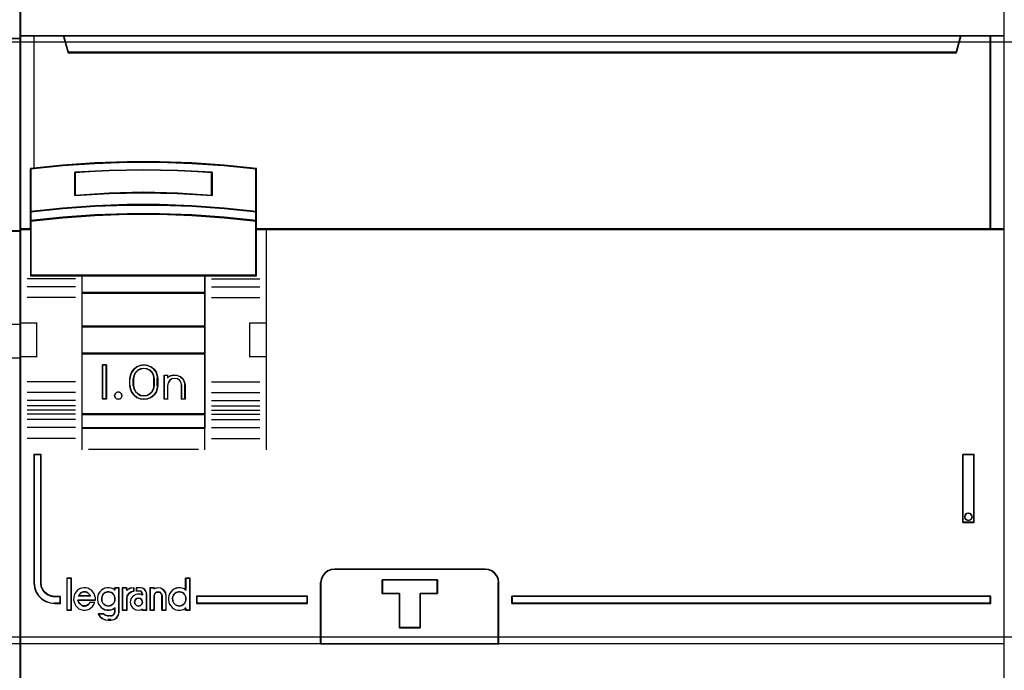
# Model space of a CAD drawing. Header units: millimetres. Extents: x 203 to 3426, y 719 to 2381.
# Tile 133 of 185: x 3369.44 to 3376.91, y 2274.28 to 2279.21. Entities that reach past the tile are written whole.
import ezdxf

# ---------------------------------------------------------------- set-up
doc = ezdxf.new("R2010")
doc.units = ezdxf.units.MM
doc.layers.add('45', color=7, linetype='Continuous')
doc.layers.add('E_Legrand_obudowy', color=7, linetype='Continuous')

# ---------------------------------------------------------------- blocks, each defined once
blk = doc.blocks.new('XL3 160 wnękowa 6x24M')
at = {"layer": 'E_Legrand_obudowy'}
blk.add_lwpolyline([(-215.641, -475.002), (215.545, -475.002), (215.545, -520.115), (-215.641, -520.115), (-215.641, -475.002)], dxfattribs=at)
blk = doc.blocks.new('S301 TX3')
at = {"layer": '45', "color": 7}
blk.add_lwpolyline([(17.986, 40.875), (0, 40.875), (0, -40.875), (17.986, -40.875), (17.986, 40.875)], close=True, dxfattribs=at)
at = {"layer": '45', "color": 139}
blk.add_lwpolyline([(17.986, 40.875), (0, 40.875), (0, -40.875), (17.986, -40.875), (17.986, 40.875)], close=True, dxfattribs=at)
at = {"layer": '45', "color": 59}
blk.add_lwpolyline([(17.967, 40.857), (0.018, 40.857), (0.018, -40.855), (17.967, -40.855), (17.967, 40.857)], close=True, dxfattribs=at)
at = {"layer": '45', "color": 139}
for points in [[(0, 22.167), (17.986, 22.167)], [(17.986, 8.087), (17.203, 8.087)], [(16.754, 1.25), (17.986, 1.25)], [(16.754, -1.216), (17.986, -1.216)], [(0, -22.133), (17.986, -22.133)]]:
    blk.add_lwpolyline(points, dxfattribs=at)
at = {"layer": '45', "color": 7}
blk.add_lwpolyline([(17.241, 8.049), (17.986, 8.049), (17.986, 22.167), (16.985, 22.167)], dxfattribs=at)
at = {"layer": '45', "color": 140}
blk.add_lwpolyline([(17.241, 8.049), (17.986, 8.049), (17.986, 22.167), (16.985, 22.167)], dxfattribs=at)
at = {"layer": '45', "color": 59}
blk.add_lwpolyline([(17.223, 8.067), (17.967, 8.067), (17.967, 22.149), (16.967, 22.149)], dxfattribs=at)
blk = doc.blocks.new('P304 TX3')
at = {"layer": '45', "color": 139}
for points in [[(72.05327, 41.032708), (-0.0215, 41.032708), (-0.0215, -41.032709), (72.05327, -41.032709), (72.05327, 41.032708)], [(72.05327, 41.032708), (-0.0215, 41.032708), (-0.0215, -41.032709), (72.05327, -41.032709), (72.05327, 41.032708)], [(72.03177, 41.011153), (0, 41.011153), (0, -41.011153), (72.03177, -41.011153), (72.03177, 41.011153)], [(7.424626, -4.073093), (7.394228, -3.941804), (7.290875, -3.840354), (7.151046, -3.804548), (7.017295, -3.840354), (6.926102, -3.941804), (6.883545, -4.073093), (6.926102, -4.21035), (7.017295, -4.305833), (7.151046, -4.341639), (7.290875, -4.305833), (7.394228, -4.21035), (7.424626, -4.073093)], [(69.697241, -12.949472), (69.660884, -12.817744), (69.563934, -12.715954), (69.430626, -12.680029), (69.2852, -12.715954), (69.194309, -12.817744), (69.157952, -12.949472), (69.194309, -13.087188), (69.2852, -13.177003), (69.430626, -13.218916), (69.563934, -13.177003), (69.660884, -13.087188), (69.697241, -12.949472)], [(6.427338, -19.484384), (6.520719, -19.472892), (6.608263, -19.444161), (6.684135, -19.398192), (6.760007, -19.334985), (6.830042, -19.260285), (6.870896, -19.185585), (6.905914, -19.0879), (6.917587, -18.990215), (6.905914, -18.881039), (6.882569, -18.794846), (6.847551, -18.697162), (6.795024, -18.622462), (6.730825, -18.547762), (6.654953, -18.496046), (6.567409, -18.46157), (6.468192, -18.444331), (6.380648, -18.444331), (6.293103, -18.46157), (6.205559, -18.496046), (6.129687, -18.547762), (6.053815, -18.622462), (6.001288, -18.697162), (5.966271, -18.794846), (5.942925, -18.881039), (5.942925, -18.990215), (5.954598, -19.0879), (5.989616, -19.185585), (6.03047, -19.260285), (6.088833, -19.334985), (6.164705, -19.398192), (6.252249, -19.444161), (6.339793, -19.472892), (6.427338, -19.484384)], [(11.634815, -19.484384), (11.72236, -19.472892), (11.809904, -19.444161), (11.897448, -19.398192), (11.961648, -19.334985), (12.025847, -19.260285), (12.066701, -19.185585), (12.101719, -19.0879), (12.113391, -18.990215), (12.113391, -18.881039), (12.090046, -18.794846), (12.049192, -18.697162), (11.990829, -18.622462), (11.92663, -18.547762), (11.850758, -18.496046), (11.763214, -18.46157), (11.675669, -18.444331), (11.576452, -18.444331), (11.488908, -18.46157), (11.401363, -18.496046), (11.325492, -18.547762), (11.261292, -18.622462), (11.208766, -18.697162), (11.162075, -18.794846), (11.13873, -18.881039), (11.13873, -18.990215), (11.150403, -19.0879), (11.18542, -19.185585), (11.226275, -19.260285), (11.29631, -19.334985), (11.360509, -19.398192), (11.448054, -19.444161), (11.535598, -19.472892), (11.634815, -19.484384)], [(8.938576, -19.1922), (8.890457, -19.049089), (8.788204, -18.935793), (8.643848, -18.905978), (8.499492, -18.935793), (8.38521, -19.049089), (8.34912, -19.1922), (8.38521, -19.341274), (8.499492, -19.442644), (8.643848, -19.484384), (8.788204, -19.442644), (8.890457, -19.341274), (8.938576, -19.1922)]]:
    blk.add_lwpolyline(points, close=True, dxfattribs=at)
for points in [[(-0.0215, 22.261452), (72.05327, 22.261452)], [(3.153316, 22.261452), (3.520605, 21.034584)], [(68.878454, 22.261452), (68.511164, 21.034584)], [(71.012317, 8.08152), (71.012317, 22.261452)], [(3.475814, 21.077695), (68.555956, 21.077695)], [(17.28053, 12.514769), (14.918733, 12.772823), (12.556937, 12.952861), (10.189557, 13.042879), (7.816594, 13.042879), (5.449214, 12.952861), (3.087417, 12.772823), (0.725621, 12.514769)], [(0.725621, 12.55788), (0.725621, 4.699101)], [(14.028673, 12.239937), (11.517272, 12.404297), (8.994685, 12.459084), (6.488878, 12.404297), (3.977478, 12.239937)], [(3.977478, 10.583755), (3.977478, 12.283048)], [(13.985673, 10.583755), (13.985673, 12.283048)], [(17.23753, 4.699101), (17.23753, 12.55788)], [(14.028673, 10.583755), (11.517272, 10.747323), (8.994685, 10.815477), (6.488878, 10.747323), (3.977478, 10.583755)], [(17.28053, 9.380239), (14.918733, 9.650295), (12.556937, 9.830333), (10.189557, 9.908349), (7.816594, 9.908349), (5.449214, 9.830333), (3.087417, 9.650295), (0.725621, 9.380239)], [(17.28053, 8.708426), (14.918733, 8.966479), (12.556937, 9.146517), (10.189557, 9.236536), (7.816594, 9.236536), (5.449214, 9.146517), (3.087417, 8.966479), (0.725621, 8.708426)], [(0.768621, 8.126427), (-0.0215, 8.126427)], [(72.05327, 8.126427), (17.23753, 8.126427)], [(17.982859, 8.126427), (17.982859, -8.043798)], [(4.022269, 4.485342), (0.474789, 4.485342)], [(17.28053, 4.744008), (0.725621, 4.744008)], [(4.479142, 4.744008), (4.479142, -6.44869)], [(4.479142, 4.744008), (13.527009, 4.744008)], [(13.484009, 4.744008), (13.484009, -6.44869)], [(13.985673, 4.485342), (17.525987, 4.485342)], [(4.022269, 3.890769), (0.474789, 3.890769)], [(13.985673, 3.890769), (17.525987, 3.890769)], [(4.022269, 3.098604), (0.474789, 3.098604)], [(4.479142, 3.477622), (13.527009, 3.477622)], [(13.985673, 3.098604), (17.525987, 3.098604)], [(-0.0215, 1.255608), (1.225493, 1.255608)], [(1.180702, 1.255608), (1.180702, -1.257405)], [(4.479142, 1.009516), (13.527009, 1.009516)], [(16.786032, -1.257405), (16.786032, 1.255608)], [(16.786032, 1.255608), (18.027651, 1.255608)], [(-0.0215, -1.212498), (1.225493, -1.212498)], [(4.479142, -0.966406), (13.527009, -0.966406)], [(16.786032, -1.212498), (18.027651, -1.212498)], [(6.299465, -1.828626), (6.003842, -1.828626)], [(6.003842, -1.828626), (6.003842, -4.341639)], [(6.254674, -1.828626), (6.254674, -4.341639)], [(10.052986, -2.86329), (10.01882, -2.593128), (9.922015, -2.345958), (9.751184, -2.127529), (9.540492, -1.960833), (9.295634, -1.863115), (9.027999, -1.828626), (8.771752, -1.863115), (8.515505, -1.960833), (8.316202, -2.127529), (8.145371, -2.345958), (8.048566, -2.593128), (8.008706, -2.86329)], [(9.802154, -2.86329), (9.767754, -2.612688), (9.658822, -2.391225), (9.486823, -2.216386), (9.27469, -2.111482), (9.028158, -2.076514), (8.793093, -2.111482), (8.580961, -2.216386), (8.408962, -2.391225), (8.300029, -2.612688), (8.254163, -2.86329)], [(8.008706, -3.351882), (8.008706, -2.818383)], [(8.254163, -3.351882), (8.254163, -2.818383)], [(9.757363, -3.351882), (9.757363, -2.818383)], [(10.008195, -3.351882), (10.008195, -2.818383)], [(10.515234, -2.572291), (10.810857, -2.572291)], [(10.515234, -2.572291), (10.515234, -4.341639)], [(10.766066, -2.572291), (10.766066, -2.796828)], [(12.063225, -3.351882), (12.017104, -3.095897), (11.901801, -2.874819), (11.705786, -2.700284), (11.480945, -2.589745), (11.221513, -2.572291), (10.973611, -2.624652), (10.766066, -2.76428)], [(11.812393, -3.351882), (11.76589, -3.142079), (11.661257, -2.974237), (11.486869, -2.848355), (11.289229, -2.818383), (11.079964, -2.848355), (10.917202, -2.974237), (10.800943, -3.142079), (10.766066, -3.351882)], [(4.022269, -3.055494), (0.474789, -3.055494)], [(8.008706, -3.308771), (8.048566, -3.578464), (8.145371, -3.825205), (8.316202, -4.043255), (8.515505, -4.203923), (8.771752, -4.30721), (9.027999, -4.341639), (9.295634, -4.30721), (9.540492, -4.203923), (9.751184, -4.043255), (9.922015, -3.825205), (10.01882, -3.578464), (10.052986, -3.308771)], [(8.254163, -3.308771), (8.300029, -3.553546), (8.408962, -3.769181), (8.580961, -3.94402), (8.793093, -4.054751), (9.028158, -4.095547), (9.27469, -4.054751), (9.486823, -3.94402), (9.658822, -3.769181), (9.767754, -3.553546), (9.802154, -3.308771)], [(10.766066, -3.308771), (10.766066, -4.341639)], [(11.767602, -3.308771), (11.767602, -4.341639)], [(12.018434, -3.308771), (12.018434, -4.341639)], [(13.985673, -3.055494), (17.525987, -3.055494)], [(4.022269, -3.847659), (0.474789, -3.847659)], [(6.299465, -4.298528), (6.003842, -4.298528)], [(10.515234, -4.298528), (10.810857, -4.298528)], [(11.767602, -4.298528), (12.063225, -4.298528)], [(13.985673, -3.847659), (17.525987, -3.847659)], [(4.022269, -4.442231), (0.474789, -4.442231)], [(4.022269, -4.832027), (0.474789, -4.832027)], [(13.985673, -4.442231), (17.525987, -4.442231)], [(13.985673, -4.832027), (17.525987, -4.832027)], [(4.022269, -5.128415), (0.474789, -5.128415)], [(4.022269, -5.431989), (0.474789, -5.431989)], [(4.479142, -5.410433), (13.527009, -5.410433)], [(13.985673, -5.128415), (17.525987, -5.128415)], [(13.985673, -5.431989), (17.525987, -5.431989)], [(4.022269, -5.821784), (0.474789, -5.821784)], [(4.022269, -6.416357), (0.474789, -6.416357)], [(4.479142, -6.405579), (13.527009, -6.405579)], [(4.479142, -6.405579), (4.479142, -8.043798)], [(13.484009, -6.405579), (13.484009, -8.043798)], [(13.985673, -5.821784), (17.525987, -5.821784)], [(13.985673, -6.416357), (17.525987, -6.416357)], [(4.022269, -7.208522), (0.474789, -7.208522)], [(13.985673, -7.208522), (17.525987, -7.208522)], [(0.974661, -8.379704), (0.974661, -17.806647)], [(0.974661, -8.379704), (1.526491, -8.379704)], [(1.4817, -8.379704), (1.4817, -17.806647)], [(4.973639, -8.000687), (13.032511, -8.000687)], [(69.012828, -13.36262), (69.012828, -8.379704)], [(69.012828, -8.379704), (69.853115, -8.379704)], [(69.810115, -13.36262), (69.810115, -8.379704)], [(69.012828, -13.319509), (69.853115, -13.319509)], [(23.028165, -16.777372), (22.754957, -16.817623), (22.505001, -16.915375), (22.289922, -17.087879), (22.12716, -17.289134), (22.016715, -17.547891), (21.981837, -17.806647)], [(22.985165, -16.777372), (34.037896, -16.777372)], [(35.035849, -17.806647), (35.006772, -17.547891), (34.896279, -17.289134), (34.733449, -17.087879), (34.51828, -16.915375), (34.268219, -16.817623), (33.994896, -16.777372)], [(0.974661, -17.763536), (1.026273, -18.114496), (1.129496, -18.431492), (1.313004, -18.714524), (1.559594, -18.963592), (1.857795, -19.139072), (2.184669, -19.257946), (2.517278, -19.29757)], [(1.4817, -17.763536), (1.510789, -18.033049), (1.621328, -18.291094), (1.784228, -18.491795), (2.005307, -18.663824), (2.249656, -18.761308), (2.517278, -18.807182)], [(3.380856, -17.443796), (3.380856, -19.79155)], [(3.380856, -17.443796), (3.726646, -17.443796)], [(3.681855, -17.443796), (3.681855, -19.79155)], [(12.0686, -17.443796), (12.0686, -18.340146)], [(12.0686, -17.443796), (12.42514, -17.443796)], [(12.380348, -17.443796), (12.380348, -19.79155)], [(21.981837, -22.261453), (21.981837, -17.763536)], [(26.482479, -17.569537), (30.535207, -17.569537)], [(26.482479, -17.569537), (26.482479, -18.598812)], [(30.492207, -17.569537), (30.492207, -18.598812)], [(34.991057, -22.261453), (34.991057, -17.763536)], [(5.480678, -19.040584), (5.480678, -18.882485), (5.446309, -18.724387), (5.383299, -18.577582), (5.297377, -18.442069), (5.188542, -18.323495), (5.062522, -18.2388), (4.919318, -18.17669), (4.770386, -18.142811), (4.609997, -18.137165), (4.461065, -18.165397), (4.312132, -18.227507), (4.180385, -18.312202), (4.077278, -18.430776), (3.979899, -18.554996), (3.922617, -18.701802), (3.893976, -18.865546), (3.88252, -19.023645), (3.916889, -19.181743), (3.968443, -19.328548), (4.054365, -19.464061), (4.1632, -19.582635), (4.277763, -19.678623), (4.426696, -19.740733), (4.575628, -19.780258), (4.730288, -19.79155), (4.879221, -19.763319), (5.028153, -19.706855), (5.154173, -19.622159), (5.274464, -19.520525), (5.371843, -19.379366), (5.434853, -19.23256)], [(5.113388, -18.751497), (5.072289, -18.668306), (5.001833, -18.585116), (4.937249, -18.527522), (4.849179, -18.476328), (4.772852, -18.45073), (4.684783, -18.444331), (4.584971, -18.45073), (4.508644, -18.476328), (4.420574, -18.527522), (4.35599, -18.585116), (4.291405, -18.668306), (4.244435, -18.751497)], [(4.244435, -18.708386), (5.113388, -18.708386)], [(6.917587, -18.300961), (6.784908, -18.216239), (6.634923, -18.165406), (6.484938, -18.137165), (6.334953, -18.142813), (6.179199, -18.176702), (6.040751, -18.238832), (5.913841, -18.33485), (5.804237, -18.453461), (5.717707, -18.57772), (5.665789, -18.724571), (5.631177, -18.882719), (5.631177, -19.040867), (5.665789, -19.199015), (5.717707, -19.351514), (5.804237, -19.475773), (5.913841, -19.594384), (6.040751, -19.684754), (6.179199, -19.752532), (6.334953, -19.780773), (6.484938, -19.780773), (6.634923, -19.763828), (6.784908, -19.707347), (6.917587, -19.622625)], [(6.872795, -18.137165), (6.872795, -18.340146)], [(6.872795, -18.137165), (7.229335, -18.137165)], [(7.184544, -18.137165), (7.184544, -19.946032)], [(7.4515, -18.137165), (7.4515, -19.79155)], [(7.4515, -18.137165), (7.813415, -18.137165)], [(8.320454, -18.137165), (8.030324, -18.185433), (7.770415, -18.350924)], [(7.770415, -18.137165), (7.770415, -18.350924)], [(8.320454, -18.372479), (8.108901, -18.437762), (7.927569, -18.568328), (7.800637, -18.758242), (7.770415, -18.97783)], [(8.938576, -18.661622), (8.692793, -18.598812), (8.441158, -18.627362), (8.236339, -18.758691), (8.084188, -18.947119), (8.037372, -19.192647), (8.084188, -19.432466), (8.236339, -19.632314), (8.441158, -19.763643), (8.692793, -19.780773), (8.938576, -19.717963)], [(8.275663, -18.137165), (8.275663, -18.417387)], [(8.476328, -18.137165), (8.476328, -18.406609)], [(8.777326, -18.137165), (8.476328, -18.137165)], [(8.476328, -18.361702), (8.693119, -18.361702)], [(8.938576, -18.641923), (8.899241, -18.505071), (8.800903, -18.394286), (8.650119, -18.361702)], [(9.239574, -18.641923), (9.20292, -18.449634), (9.086851, -18.281382), (8.92802, -18.179228), (8.732535, -18.137165)], [(8.893784, -18.598812), (8.893784, -18.702997)], [(9.194782, -18.598812), (9.194782, -19.79155)], [(9.474281, -18.137165), (9.474281, -19.79155)], [(9.474281, -18.137165), (9.818279, -18.137165)], [(10.676483, -18.751497), (10.629667, -18.509309), (10.48922, -18.302562), (10.272697, -18.1667), (10.021062, -18.137165), (9.775279, -18.213957)], [(9.775279, -18.137165), (9.775279, -18.252128)], [(10.375484, -18.751497), (10.327468, -18.597914), (10.225433, -18.476328), (10.06938, -18.444331), (9.925331, -18.476328), (9.823296, -18.597914), (9.775279, -18.751497)], [(9.775279, -18.708386), (9.775279, -19.79155)], [(10.330693, -18.708386), (10.330693, -19.79155)], [(10.631691, -18.708386), (10.631691, -19.79155)], [(12.113391, -18.300961), (11.980712, -18.216239), (11.842265, -18.165406), (11.680742, -18.137165), (11.530757, -18.142813), (11.380773, -18.176702), (11.236556, -18.238832), (11.109646, -18.33485), (11.000041, -18.453461), (10.913512, -18.57772), (10.861594, -18.724571), (10.826982, -18.882719), (10.826982, -19.040867), (10.861594, -19.199015), (10.913512, -19.351514), (11.000041, -19.475773), (11.109646, -19.594384), (11.236556, -19.684754), (11.380773, -19.752532), (11.530757, -19.780773), (11.680742, -19.780773), (11.842265, -19.763828), (11.980712, -19.707347), (12.113391, -19.622625)], [(26.482479, -18.553905), (27.779638, -18.553905)], [(27.734847, -18.553905), (27.734847, -21.079492)], [(29.243422, -18.553905), (30.535207, -18.553905)], [(29.243422, -18.553905), (29.243422, -21.079492)], [(2.474278, -18.764071), (2.923984, -18.764071)], [(2.474278, -19.252663), (2.923984, -19.252663)], [(2.879192, -18.764071), (2.879192, -19.29757)], [(4.194268, -19.017348), (5.480678, -19.017348)], [(4.194268, -19.017348), (4.217689, -19.12046), (4.258674, -19.211441), (4.317225, -19.290292), (4.381631, -19.357011), (4.457747, -19.417665), (4.533863, -19.460123), (4.62169, -19.484384), (4.721226, -19.484384), (4.809053, -19.460123), (4.896879, -19.429796), (4.972995, -19.381273), (5.037401, -19.314553), (5.090097, -19.223572)], [(5.047097, -19.204163), (5.435887, -19.204163)], [(7.4515, -19.79155), (7.813415, -19.79155), (7.813415, -18.934719)], [(12.882012, -18.764071), (21.028676, -18.764071)], [(12.882012, -18.764071), (12.882012, -19.29757)], [(12.882012, -19.252663), (21.028676, -19.252663)], [(20.985676, -19.29757), (20.985676, -18.764071)], [(35.994385, -19.29757), (35.994385, -18.764071)], [(35.994385, -18.764071), (71.057108, -18.764071)], [(35.994385, -19.252663), (71.057108, -19.252663)], [(71.012317, -19.29757), (71.012317, -18.764071)], [(3.380856, -19.748439), (3.726646, -19.748439)], [(5.675969, -20.039439), (5.817769, -20.227197), (5.99502, -20.384672), (6.21363, -20.487637), (6.449964, -20.511864)], [(5.675969, -20.039439), (6.104175, -20.039439)], [(6.059383, -20.039439), (6.235775, -20.156797), (6.449964, -20.215475)], [(6.405173, -20.172364), (6.645255, -20.172364)], [(6.600463, -20.511864), (6.834044, -20.470479), (7.037679, -20.334502), (7.169442, -20.133491), (7.229335, -19.902921)], [(6.600463, -20.215475), (6.755789, -20.164446), (6.865811, -20.062387), (6.917587, -19.902921)], [(6.872795, -19.583181), (6.872795, -19.946032)], [(8.893784, -19.676588), (8.893784, -19.79155)], [(8.893784, -19.748439), (9.239574, -19.748439)], [(9.474281, -19.748439), (9.818279, -19.748439)], [(10.330693, -19.748439), (10.676483, -19.748439)], [(12.0686, -19.583181), (12.0686, -19.79155)], [(12.0686, -19.748439), (12.42514, -19.748439)], [(6.645255, -20.468753), (6.405173, -20.468753)], [(27.734847, -21.034585), (29.288213, -21.034585)], [(-0.0215, -22.218342), (72.05327, -22.218342)]]:
    blk.add_lwpolyline(points, dxfattribs=at)
at = {"layer": '45', "color": 7}
for points in [[(68.555008, 21.075193), (3.478097, 21.075193), (3.154886, 22.261452), (-0.0215, 22.261452), (-0.0215, 8.08152), (0.725229, 8.08152), (0.725229, 8.710513), (0.725229, 9.383646), (0.725229, 12.528611), (3.082442, 12.765863), (5.439655, 12.931388), (7.802441, 13.01415), (10.170799, 13.01415), (12.533585, 12.931388), (14.890798, 12.765863), (17.248011, 12.528611), (17.248011, 9.383646), (17.248011, 8.710513), (17.248011, 8.08152), (17.99474, 8.08152), (71.057108, 8.08152), (71.057108, 22.261452), (68.878219, 22.261452), (68.555008, 21.075193)], [(3.476536, 21.034584), (68.555234, 21.034584), (68.878454, 22.261452), (3.153316, 22.261452), (3.476536, 21.034584)], [(71.012317, 22.261452), (71.012317, 8.08152), (72.05327, 8.08152), (72.05327, 22.261452), (71.012317, 22.261452)], [(11.517272, 10.718914), (14.028673, 10.583755), (14.028673, 12.278872), (11.517272, 12.414031), (8.994685, 12.459084), (6.488878, 12.414031), (3.977478, 12.278872), (3.977478, 10.583755), (6.488878, 10.718914), (8.994685, 10.77523), (11.517272, 10.718914)], [(14.918733, 9.66265), (12.556937, 9.834068), (10.189557, 9.908349), (7.816594, 9.908349), (5.449214, 9.834068), (3.087417, 9.66265), (0.725621, 9.405524), (0.725621, 8.708426), (3.087417, 8.954124), (5.449214, 9.125542), (7.816594, 9.211251), (10.189557, 9.211251), (12.556937, 9.125542), (14.918733, 8.954124), (17.28053, 8.708426), (17.28053, 9.405524), (14.918733, 9.66265)], [(14.904648, 9.649922), (12.548475, 9.815181), (10.186732, 9.886793), (7.819419, 9.886793), (5.457675, 9.815181), (3.101502, 9.649922), (0.745329, 9.402034), (0.745329, 8.729981), (3.101502, 8.966852), (5.457675, 9.132111), (7.819419, 9.214741), (10.186732, 9.214741), (12.548475, 9.132111), (14.904648, 8.966852), (17.260821, 8.729981), (17.260821, 9.402034), (14.904648, 9.649922)], [(14.904648, 9.649922), (12.548475, 9.815181), (10.186732, 9.886793), (7.819419, 9.886793), (5.457675, 9.815181), (3.101502, 9.649922), (0.745329, 9.402034), (0.745329, 8.729981), (3.101502, 8.966852), (5.457675, 9.132111), (7.819419, 9.214741), (10.186732, 9.214741), (12.548475, 9.132111), (14.904648, 8.966852), (17.260821, 8.729981), (17.260821, 9.402034), (14.904648, 9.649922)], [(4.488861, 4.699101), (13.517289, 4.699101), (17.28053, 4.699101), (17.28053, 8.114673), (17.28053, 8.747803), (14.918733, 8.986616), (12.556937, 9.153229), (10.189557, 9.236536), (7.816594, 9.236536), (5.449214, 9.153229), (3.087417, 8.986616), (0.725621, 8.747803), (0.725621, 8.114673), (0.725621, 4.699101), (4.488861, 4.699101)], [(4.49961, 4.720656), (13.506541, 4.720656), (17.260821, 4.720656), (17.260821, 8.103776), (17.260821, 8.730891), (14.904648, 8.967435), (12.548475, 9.132465), (10.186732, 9.21498), (7.819419, 9.21498), (5.457675, 9.132465), (3.101502, 8.967435), (0.745329, 8.730891), (0.745329, 8.103776), (0.745329, 4.720656), (4.49961, 4.720656)], [(13.527009, 4.744008), (4.479142, 4.744008), (4.479142, 3.434511), (13.527009, 3.434511), (13.527009, 4.744008)], [(13.5073, 4.722453), (4.49885, 4.722453), (4.49885, 3.456066), (13.5073, 3.456066), (13.5073, 4.722453)], [(13.527009, 3.477622), (4.479142, 3.477622), (4.479142, 0.964609), (13.527009, 0.964609), (13.527009, 3.477622)], [(13.5073, 3.457863), (4.49885, 3.457863), (4.49885, 0.986164), (13.5073, 0.986164), (13.5073, 3.457863)], [(13.527009, 1.009516), (4.479142, 1.009516), (4.479142, -1.009517), (13.527009, -1.009517), (13.527009, 1.009516)], [(13.5073, 0.987961), (4.49885, 0.987961), (4.49885, -0.987961), (13.5073, -0.987961), (13.5073, 0.987961)], [(4.479142, -5.453544), (13.527009, -5.453544), (13.527009, -0.966406), (4.479142, -0.966406), (4.479142, -5.453544)], [(6.299465, -1.828626), (6.299465, -4.341639), (6.003842, -4.341639), (6.003842, -1.828626), (6.299465, -1.828626)], [(8.145371, -2.332348), (8.316202, -2.119665), (8.515505, -1.957355), (8.771752, -1.862207), (9.027999, -1.828626), (9.295634, -1.862207), (9.540492, -1.957355), (9.751184, -2.119665), (9.922015, -2.332348), (10.01882, -2.573015), (10.052986, -2.83607), (10.052986, -3.334195), (10.01882, -3.59725), (9.922015, -3.837917), (9.751184, -4.0506), (9.540492, -4.207313), (9.295634, -4.308058), (9.027999, -4.341639), (8.771752, -4.308058), (8.515505, -4.207313), (8.316202, -4.0506), (8.145371, -3.837917), (8.048566, -3.59725), (8.008706, -3.334195), (8.008706, -2.83607), (8.048566, -2.573015), (8.145371, -2.332348)], [(8.408962, -2.380213), (8.300029, -2.593927), (8.254163, -2.835761), (8.254163, -3.336301), (8.300029, -3.572511), (8.408962, -3.7806), (8.580961, -3.949322), (8.793093, -4.056179), (9.028158, -4.095547), (9.27469, -4.056179), (9.486823, -3.949322), (9.658822, -3.7806), (9.767754, -3.572511), (9.802154, -3.336301), (9.802154, -2.835761), (9.767754, -2.593927), (9.658822, -2.380213), (9.486823, -2.211491), (9.27469, -2.110259), (9.028158, -2.076514), (8.793093, -2.110259), (8.580961, -2.211491), (8.408962, -2.380213)], [(10.515234, -4.341639), (10.515234, -2.572291), (10.773232, -2.572291), (10.773232, -2.758242), (10.979631, -2.623005), (11.226163, -2.572291), (11.484162, -2.589196), (11.70776, -2.696258), (11.902693, -2.865304), (12.017359, -3.079429), (12.063225, -3.327363), (12.063225, -4.341639), (11.805226, -4.341639), (11.805226, -3.327363), (11.75936, -3.130143), (11.656161, -2.972367), (11.484162, -2.854034), (11.289229, -2.82586), (11.08283, -2.854034), (10.922298, -2.972367), (10.807632, -3.130143), (10.773232, -3.327363), (10.773232, -4.341639), (10.515234, -4.341639)], [(7.394228, -3.941804), (7.424626, -4.073093), (7.394228, -4.21035), (7.290875, -4.305833), (7.151046, -4.341639), (7.017295, -4.305833), (6.926102, -4.21035), (6.883545, -4.073093), (6.926102, -3.941804), (7.017295, -3.840354), (7.151046, -3.804548), (7.290875, -3.840354), (7.394228, -3.941804)], [(13.527009, -5.410433), (4.479142, -5.410433), (4.479142, -6.44869), (13.527009, -6.44869), (13.527009, -5.410433)], [(13.5073, -5.430192), (4.49885, -5.430192), (4.49885, -6.427135), (13.5073, -6.427135), (13.5073, -5.430192)], [(2.923984, -19.29757), (2.923984, -18.806073), (2.5079, -18.806073), (2.245711, -18.761893), (2.00632, -18.668012), (1.789729, -18.502339), (1.630135, -18.309053), (1.521839, -18.060543), (1.49334, -17.800989), (1.49334, -8.379704), (0.974661, -8.379704), (0.974661, -17.800989), (1.025959, -18.14338), (1.128555, -18.452637), (1.310948, -18.728759), (1.556038, -18.971746), (1.852426, -19.142942), (2.177313, -19.258913), (2.5079, -19.29757), (2.923984, -19.29757)], [(69.012828, -13.36262), (69.853115, -13.36262), (69.853115, -8.379704), (69.012828, -8.379704), (69.012828, -13.36262)], [(69.194309, -12.817744), (69.2852, -12.715954), (69.430626, -12.680029), (69.563934, -12.715954), (69.660884, -12.817744), (69.697241, -12.949472), (69.660884, -13.087188), (69.563934, -13.177003), (69.430626, -13.218916), (69.2852, -13.177003), (69.194309, -13.087188), (69.157952, -12.949472), (69.194309, -12.817744)], [(21.981837, -22.261453), (35.035849, -22.261453), (35.035849, -17.76994), (35.007908, -17.520412), (34.901732, -17.270884), (34.745263, -17.076806), (34.5385, -16.910454), (34.298207, -16.816187), (34.035563, -16.777372), (22.987711, -16.777372), (22.725066, -16.816187), (22.484774, -16.910454), (22.278011, -17.076806), (22.121542, -17.270884), (22.015366, -17.520412), (21.981837, -17.76994), (21.981837, -22.261453)], [(22.003337, -22.239897), (35.014349, -22.239897), (35.014349, -17.783693), (34.9865, -17.536126), (34.880674, -17.288559), (34.72472, -17.096007), (34.518638, -16.930963), (34.279137, -16.837438), (34.017358, -16.798927), (23.005898, -16.798927), (22.744118, -16.837438), (22.504617, -16.930963), (22.298535, -17.096007), (22.142582, -17.288559), (22.036756, -17.536126), (22.003337, -17.783693), (22.003337, -22.239897)], [(3.705146, -19.769995), (3.705146, -17.465352), (3.402356, -17.465352), (3.402356, -19.769995), (3.705146, -19.769995)], [(29.274358, -18.56681), (29.274358, -21.079492), (27.748956, -21.079492), (27.748956, -18.56681), (26.482479, -18.56681), (26.482479, -17.569537), (30.535207, -17.569537), (30.535207, -18.56681), (29.274358, -18.56681)], [(27.748956, -18.56681), (27.748956, -21.079492), (29.274358, -21.079492), (29.274358, -18.56681), (30.535207, -18.56681), (30.535207, -17.569537), (26.482479, -17.569537), (26.482479, -18.56681), (27.748956, -18.56681)], [(27.755787, -18.576116), (27.755787, -21.057937), (29.265678, -21.057937), (29.265678, -18.576116), (30.513707, -18.576116), (30.513707, -17.591092), (26.502187, -17.591092), (26.502187, -18.576116), (27.755787, -18.576116)], [(21.028676, -18.764071), (12.882012, -18.764071), (12.882012, -19.29757), (21.028676, -19.29757), (21.028676, -18.764071)], [(35.994385, -18.764071), (35.994385, -19.29757), (71.057108, -19.29757), (71.057108, -18.764071), (35.994385, -18.764071)]]:
    blk.add_lwpolyline(points, close=True, dxfattribs=at)
at = {"layer": '45', "color": 140}
for points in [[(68.555008, 21.075193), (3.478097, 21.075193), (3.154886, 22.261452), (-0.0215, 22.261452), (-0.0215, 8.08152), (0.725229, 8.08152), (0.725229, 8.710513), (0.725229, 9.383646), (0.725229, 12.528611), (3.082442, 12.765863), (5.439655, 12.931388), (7.802441, 13.01415), (10.170799, 13.01415), (12.533585, 12.931388), (14.890798, 12.765863), (17.248011, 12.528611), (17.248011, 9.383646), (17.248011, 8.710513), (17.248011, 8.08152), (17.99474, 8.08152), (71.057108, 8.08152), (71.057108, 22.261452), (68.878219, 22.261452), (68.555008, 21.075193)], [(68.535021, 21.057244), (3.49748, 21.057244), (3.174464, 22.239897), (0, 22.239897), (0, 8.103075), (0.746277, 8.103075), (0.746277, 8.730156), (0.746277, 9.401242), (0.746277, 12.536646), (3.102064, 12.773177), (5.457851, 12.938198), (7.819208, 13.020709), (10.186133, 13.020709), (12.547489, 12.938198), (14.903276, 12.773177), (17.259063, 12.536646), (17.259063, 9.401242), (17.259063, 8.730156), (17.259063, 8.103075), (18.005341, 8.103075), (71.035609, 8.103075), (71.035609, 22.239897), (68.858037, 22.239897), (68.535021, 21.057244)], [(3.497824, 21.05614), (68.533945, 21.05614), (68.856954, 22.239897), (3.174816, 22.239897), (3.497824, 21.05614)], [(71.012317, 22.261452), (71.012317, 8.08152), (72.05327, 8.08152), (72.05327, 22.261452), (71.012317, 22.261452)]]:
    blk.add_lwpolyline(points, close=True, dxfattribs=at)
blk.add_lwpolyline([(0.974661, 22.261452), (0.974661, 12.548899)], dxfattribs=at)
at = {"layer": '45', "color": 59}
for points in [[(3.476536, 21.034584), (68.555234, 21.034584), (68.878454, 22.261452), (3.153316, 22.261452), (3.476536, 21.034584)], [(71.033817, 22.239897), (71.033817, 8.103075), (72.03177, 8.103075), (72.03177, 22.239897), (71.033817, 22.239897)], [(12.556937, 9.797713), (14.918733, 9.630724), (17.28053, 9.380239), (17.28053, 12.553043), (14.918733, 12.792395), (12.556937, 12.959384), (10.189557, 13.042879), (7.816594, 13.042879), (5.449214, 12.959384), (3.087417, 12.792395), (0.725621, 12.553043), (0.725621, 9.380239), (3.087417, 9.630724), (5.449214, 9.797713), (7.816594, 9.870075), (10.189557, 9.870075), (12.556937, 9.797713)], [(12.548475, 9.814355), (14.904648, 9.649331), (17.260821, 9.401794), (17.260821, 12.537253), (14.904648, 12.773788), (12.548475, 12.938812), (10.186732, 13.021324), (7.819419, 13.021324), (5.457675, 12.938812), (3.101502, 12.773788), (0.745329, 12.537253), (0.745329, 9.401794), (3.101502, 9.649331), (5.457675, 9.814355), (7.819419, 9.885865), (10.186732, 9.885865), (12.548475, 9.814355)], [(14.028673, 12.278872), (14.028673, 10.583755), (11.517272, 10.718914), (8.994685, 10.77523), (6.488878, 10.718914), (3.977478, 10.583755), (3.977478, 12.278872), (6.488878, 12.414031), (8.994685, 12.459084), (11.517272, 12.414031), (14.028673, 12.278872)], [(11.517272, 10.718914), (14.028673, 10.583755), (14.028673, 12.278872), (11.517272, 12.414031), (8.994685, 12.459084), (6.488878, 12.414031), (3.977478, 12.278872), (3.977478, 10.583755), (6.488878, 10.718914), (8.994685, 10.77523), (11.517272, 10.718914)], [(11.506516, 10.737492), (14.007173, 10.60531), (14.007173, 12.263083), (11.506516, 12.395265), (8.994721, 12.439325), (6.499634, 12.395265), (3.998978, 12.263083), (3.998978, 10.60531), (6.499634, 10.737492), (8.994721, 10.792567), (11.506516, 10.737492)], [(11.506516, 10.737492), (14.007173, 10.60531), (14.007173, 12.263083), (11.506516, 12.395265), (8.994721, 12.439325), (6.499634, 12.395265), (3.998978, 12.263083), (3.998978, 10.60531), (6.499634, 10.737492), (8.994721, 10.792567), (11.506516, 10.737492)], [(14.918733, 9.66265), (12.556937, 9.834068), (10.189557, 9.908349), (7.816594, 9.908349), (5.449214, 9.834068), (3.087417, 9.66265), (0.725621, 9.405524), (0.725621, 8.708426), (3.087417, 8.954124), (5.449214, 9.125542), (7.816594, 9.211251), (10.189557, 9.211251), (12.556937, 9.125542), (14.918733, 8.954124), (17.28053, 8.708426), (17.28053, 9.405524), (14.918733, 9.66265)], [(4.488861, 4.699101), (13.517289, 4.699101), (17.28053, 4.699101), (17.28053, 8.114673), (17.28053, 8.747803), (14.918733, 8.986616), (12.556937, 9.153229), (10.189557, 9.236536), (7.816594, 9.236536), (5.449214, 9.153229), (3.087417, 8.986616), (0.725621, 8.747803), (0.725621, 8.114673), (0.725621, 4.699101), (4.488861, 4.699101)], [(4.49961, 4.720656), (13.506541, 4.720656), (17.260821, 4.720656), (17.260821, 8.103776), (17.260821, 8.730891), (14.904648, 8.967435), (12.548475, 9.132465), (10.186732, 9.21498), (7.819419, 9.21498), (5.457675, 9.132465), (3.101502, 8.967435), (0.745329, 8.730891), (0.745329, 8.103776), (0.745329, 4.720656), (4.49961, 4.720656)], [(13.527009, 4.744008), (4.479142, 4.744008), (4.479142, 3.434511), (13.527009, 3.434511), (13.527009, 4.744008)], [(13.5073, 4.722453), (4.49885, 4.722453), (4.49885, 3.456066), (13.5073, 3.456066), (13.5073, 4.722453)], [(13.527009, 3.477622), (4.479142, 3.477622), (4.479142, 0.964609), (13.527009, 0.964609), (13.527009, 3.477622)], [(13.5073, 3.457863), (4.49885, 3.457863), (4.49885, 0.986164), (13.5073, 0.986164), (13.5073, 3.457863)], [(13.527009, 1.009516), (4.479142, 1.009516), (4.479142, -1.009517), (13.527009, -1.009517), (13.527009, 1.009516)], [(13.5073, 0.987961), (4.49885, 0.987961), (4.49885, -0.987961), (13.5073, -0.987961), (13.5073, 0.987961)], [(4.479142, -5.453544), (13.527009, -5.453544), (13.527009, -0.966406), (4.479142, -0.966406), (4.479142, -5.453544)], [(6.299465, -1.828626), (6.299465, -4.341639), (6.003842, -4.341639), (6.003842, -1.828626), (6.299465, -1.828626)], [(8.145371, -2.332348), (8.316202, -2.119665), (8.515505, -1.957355), (8.771752, -1.862207), (9.027999, -1.828626), (9.295634, -1.862207), (9.540492, -1.957355), (9.751184, -2.119665), (9.922015, -2.332348), (10.01882, -2.573015), (10.052986, -2.83607), (10.052986, -3.334195), (10.01882, -3.59725), (9.922015, -3.837917), (9.751184, -4.0506), (9.540492, -4.207313), (9.295634, -4.308058), (9.027999, -4.341639), (8.771752, -4.308058), (8.515505, -4.207313), (8.316202, -4.0506), (8.145371, -3.837917), (8.048566, -3.59725), (8.008706, -3.334195), (8.008706, -2.83607), (8.048566, -2.573015), (8.145371, -2.332348)], [(8.408962, -2.380213), (8.300029, -2.593927), (8.254163, -2.835761), (8.254163, -3.336301), (8.300029, -3.572511), (8.408962, -3.7806), (8.580961, -3.949322), (8.793093, -4.056179), (9.028158, -4.095547), (9.27469, -4.056179), (9.486823, -3.949322), (9.658822, -3.7806), (9.767754, -3.572511), (9.802154, -3.336301), (9.802154, -2.835761), (9.767754, -2.593927), (9.658822, -2.380213), (9.486823, -2.211491), (9.27469, -2.110259), (9.028158, -2.076514), (8.793093, -2.110259), (8.580961, -2.211491), (8.408962, -2.380213)], [(8.426162, -2.395284), (8.320255, -2.604434), (8.275663, -2.841104), (8.275663, -3.330957), (8.320255, -3.562123), (8.426162, -3.76577), (8.593383, -3.930889), (8.799623, -4.035464), (9.028158, -4.073991), (9.267842, -4.035464), (9.474082, -3.930889), (9.641303, -3.76577), (9.74721, -3.562123), (9.780654, -3.330957), (9.780654, -2.841104), (9.74721, -2.604434), (9.641303, -2.395284), (9.474082, -2.230165), (9.267842, -2.131094), (9.028158, -2.09807), (8.799623, -2.131094), (8.593383, -2.230165), (8.426162, -2.395284)], [(10.515234, -4.341639), (10.515234, -2.572291), (10.773232, -2.572291), (10.773232, -2.758242), (10.979631, -2.623005), (11.226163, -2.572291), (11.484162, -2.589196), (11.70776, -2.696258), (11.902693, -2.865304), (12.017359, -3.079429), (12.063225, -3.327363), (12.063225, -4.341639), (11.805226, -4.341639), (11.805226, -3.327363), (11.75936, -3.130143), (11.656161, -2.972367), (11.484162, -2.854034), (11.289229, -2.82586), (11.08283, -2.854034), (10.922298, -2.972367), (10.807632, -3.130143), (10.773232, -3.327363), (10.773232, -4.341639), (10.515234, -4.341639)], [(7.394228, -3.941804), (7.424626, -4.073093), (7.394228, -4.21035), (7.290875, -4.305833), (7.151046, -4.341639), (7.017295, -4.305833), (6.926102, -4.21035), (6.883545, -4.073093), (6.926102, -3.941804), (7.017295, -3.840354), (7.151046, -3.804548), (7.290875, -3.840354), (7.394228, -3.941804)], [(13.527009, -5.410433), (4.479142, -5.410433), (4.479142, -6.44869), (13.527009, -6.44869), (13.527009, -5.410433)], [(13.5073, -5.430192), (4.49885, -5.430192), (4.49885, -6.427135), (13.5073, -6.427135), (13.5073, -5.430192)], [(69.012828, -13.36262), (69.853115, -13.36262), (69.853115, -8.379704), (69.012828, -8.379704), (69.012828, -13.36262)], [(69.194309, -12.817744), (69.2852, -12.715954), (69.430626, -12.680029), (69.563934, -12.715954), (69.660884, -12.817744), (69.697241, -12.949472), (69.660884, -13.087188), (69.563934, -13.177003), (69.430626, -13.218916), (69.2852, -13.177003), (69.194309, -13.087188), (69.157952, -12.949472), (69.194309, -12.817744)], [(21.981837, -22.261453), (35.035849, -22.261453), (35.035849, -17.76994), (35.007908, -17.520412), (34.901732, -17.270884), (34.745263, -17.076806), (34.5385, -16.910454), (34.298207, -16.816187), (34.035563, -16.777372), (22.987711, -16.777372), (22.725066, -16.816187), (22.484774, -16.910454), (22.278011, -17.076806), (22.121542, -17.270884), (22.015366, -17.520412), (21.981837, -17.76994), (21.981837, -22.261453)], [(3.726646, -19.79155), (3.726646, -17.443796), (3.380856, -17.443796), (3.380856, -19.79155), (3.726646, -19.79155)], [(10.912904, -18.586856), (10.861351, -18.73254), (10.826982, -18.88943), (10.826982, -19.046321), (10.861351, -19.203211), (10.912904, -19.354498), (10.998827, -19.477769), (11.107662, -19.595437), (11.233682, -19.685089), (11.376886, -19.752328), (11.525818, -19.780344), (11.67475, -19.780344), (11.835139, -19.763534), (11.972615, -19.707502), (12.104362, -19.623453), (12.104362, -19.79155), (12.42514, -19.79155), (12.42514, -17.443796), (12.104362, -17.443796), (12.104362, -18.312297), (11.972615, -18.228249), (11.835139, -18.17782), (11.67475, -18.149803), (11.525818, -18.155407), (11.376886, -18.189026), (11.233682, -18.250662), (11.107662, -18.345917), (10.998827, -18.463584), (10.912904, -18.586856)], [(29.274358, -18.56681), (29.274358, -21.079492), (27.748956, -21.079492), (27.748956, -18.56681), (26.482479, -18.56681), (26.482479, -17.569537), (30.535207, -17.569537), (30.535207, -18.56681), (29.274358, -18.56681)], [(27.748956, -18.56681), (27.748956, -21.079492), (29.274358, -21.079492), (29.274358, -18.56681), (30.535207, -18.56681), (30.535207, -17.569537), (26.482479, -17.569537), (26.482479, -18.56681), (27.748956, -18.56681)], [(27.755787, -18.576116), (27.755787, -21.057937), (29.265678, -21.057937), (29.265678, -18.576116), (30.513707, -18.576116), (30.513707, -17.591092), (26.502187, -17.591092), (26.502187, -18.576116), (27.755787, -18.576116)], [(3.893976, -18.865546), (3.88252, -19.023645), (3.916889, -19.181743), (3.968443, -19.328548), (4.054365, -19.464061), (4.1632, -19.582635), (4.277763, -19.678623), (4.426696, -19.740733), (4.575628, -19.780258), (4.730288, -19.79155), (4.879221, -19.763319), (5.028153, -19.706855), (5.154173, -19.622159), (5.274464, -19.520525), (5.371843, -19.379366), (5.434853, -19.23256), (5.079706, -19.23256), (5.028153, -19.317256), (4.965143, -19.379366), (4.890677, -19.424537), (4.804755, -19.452768), (4.718832, -19.475354), (4.621453, -19.475354), (4.535531, -19.452768), (4.461065, -19.413244), (4.386599, -19.35678), (4.323589, -19.29467), (4.266307, -19.221267), (4.22621, -19.136572), (4.203297, -19.040584), (5.480678, -19.040584), (5.480678, -18.882485), (5.446309, -18.724387), (5.383299, -18.577582), (5.297377, -18.442069), (5.188542, -18.323495), (5.062522, -18.2388), (4.919318, -18.17669), (4.770386, -18.142811), (4.609997, -18.137165), (4.461065, -18.165397), (4.312132, -18.227507), (4.180385, -18.312202), (4.077278, -18.430776), (3.979899, -18.554996), (3.922617, -18.701802), (3.893976, -18.865546)], [(5.072289, -18.668306), (5.113388, -18.751497), (4.244435, -18.751497), (4.291405, -18.668306), (4.35599, -18.585116), (4.420574, -18.527522), (4.508644, -18.476328), (4.584971, -18.45073), (4.684783, -18.444331), (4.772852, -18.45073), (4.849179, -18.476328), (4.937249, -18.527522), (5.001833, -18.585116), (5.072289, -18.668306)], [(5.113388, -18.751497), (4.244435, -18.751497), (4.291405, -18.668306), (4.35599, -18.585116), (4.420574, -18.527522), (4.508644, -18.476328), (4.584971, -18.45073), (4.684783, -18.444331), (4.772852, -18.45073), (4.849179, -18.476328), (4.937249, -18.527522), (5.001833, -18.585116), (5.072289, -18.668306), (5.113388, -18.751497)], [(5.665546, -18.719638), (5.631177, -18.876458), (5.631177, -19.033278), (5.665546, -19.190097), (5.7171, -19.341317), (5.803022, -19.464532), (5.911857, -19.582147), (6.037877, -19.671758), (6.175353, -19.738967), (6.330013, -19.76697), (6.478945, -19.76697), (6.627878, -19.750168), (6.77681, -19.694161), (6.908558, -19.61015), (6.908558, -19.934991), (6.862732, -20.075009), (6.765354, -20.16462), (6.627878, -20.209426), (6.427392, -20.209426), (6.232634, -20.16462), (6.072246, -20.075009), (5.677002, -20.075009), (5.814478, -20.248631), (5.986323, -20.394249), (6.198265, -20.489461), (6.427392, -20.511864), (6.627878, -20.511864), (6.851276, -20.472659), (7.046034, -20.343843), (7.172053, -20.153419), (7.229335, -19.934991), (7.229335, -18.137165), (6.908558, -18.137165), (6.908558, -18.299586), (6.77681, -18.215575), (6.627878, -18.165169), (6.478945, -18.137165), (6.330013, -18.142766), (6.175353, -18.17637), (6.037877, -18.237978), (5.911857, -18.33319), (5.803022, -18.450805), (5.7171, -18.57402), (5.665546, -18.719638)], [(6.293103, -18.46157), (6.380648, -18.444331), (6.468192, -18.444331), (6.567409, -18.46157), (6.654953, -18.496046), (6.730825, -18.547762), (6.795024, -18.622462), (6.847551, -18.697162), (6.882569, -18.794846), (6.905914, -18.881039), (6.917587, -18.990215), (6.905914, -19.0879), (6.870896, -19.185585), (6.830042, -19.260285), (6.760007, -19.334985), (6.684135, -19.398192), (6.608263, -19.444161), (6.520719, -19.472892), (6.427338, -19.484384), (6.339793, -19.472892), (6.252249, -19.444161), (6.164705, -19.398192), (6.088833, -19.334985), (6.03047, -19.260285), (5.989616, -19.185585), (5.954598, -19.0879), (5.942925, -18.990215), (5.942925, -18.881039), (5.966271, -18.794846), (6.001288, -18.697162), (6.053815, -18.622462), (6.129687, -18.547762), (6.205559, -18.496046), (6.293103, -18.46157)], [(6.053815, -18.622462), (6.129687, -18.547762), (6.205559, -18.496046), (6.293103, -18.46157), (6.380648, -18.444331), (6.468192, -18.444331), (6.567409, -18.46157), (6.654953, -18.496046), (6.730825, -18.547762), (6.795024, -18.622462), (6.847551, -18.697162), (6.882569, -18.794846), (6.905914, -18.881039), (6.917587, -18.990215), (6.905914, -19.0879), (6.870896, -19.185585), (6.830042, -19.260285), (6.760007, -19.334985), (6.684135, -19.398192), (6.608263, -19.444161), (6.520719, -19.472892), (6.427338, -19.484384), (6.339793, -19.472892), (6.252249, -19.444161), (6.164705, -19.398192), (6.088833, -19.334985), (6.03047, -19.260285), (5.989616, -19.185585), (5.954598, -19.0879), (5.942925, -18.990215), (5.942925, -18.881039), (5.966271, -18.794846), (6.001288, -18.697162), (6.053815, -18.622462)], [(7.4515, -18.137165), (7.4515, -19.79155), (7.786165, -19.79155), (7.786165, -18.955888), (7.815522, -18.746973), (7.938819, -18.566289), (8.114958, -18.442069), (8.320454, -18.379959), (8.320454, -18.137165), (8.038631, -18.17669), (7.786165, -18.312202), (7.786165, -18.137165), (7.4515, -18.137165)], [(7.473, -18.156924), (7.473, -19.769995), (7.791104, -19.769995), (7.791104, -18.955202), (7.819008, -18.751503), (7.936204, -18.575332), (8.103627, -18.454214), (8.298954, -18.393655), (8.298954, -18.156924), (8.031077, -18.195462), (7.791104, -18.32759), (7.791104, -18.156924), (7.473, -18.156924)], [(8.233886, -18.769558), (8.083611, -18.955888), (8.037372, -19.198682), (8.083611, -19.435829), (8.233886, -19.633452), (8.436179, -19.763319), (8.684712, -19.780258), (8.927464, -19.718148), (8.927464, -19.79155), (9.239574, -19.79155), (9.239574, -18.61146), (9.204895, -18.430776), (9.095079, -18.272678), (8.944803, -18.17669), (8.759849, -18.137165), (8.493978, -18.137165), (8.493978, -18.368666), (8.673152, -18.368666), (8.806088, -18.396898), (8.892785, -18.492886), (8.927464, -18.61146), (8.927464, -18.67357), (8.684712, -18.61146), (8.436179, -18.639692), (8.233886, -18.769558)], [(9.474281, -18.137165), (9.474281, -19.79155), (9.786391, -19.79155), (9.786391, -18.724387), (9.83263, -18.588874), (9.930886, -18.481593), (10.069602, -18.453362), (10.219877, -18.481593), (10.318134, -18.588874), (10.364373, -18.724387), (10.364373, -19.79155), (10.676483, -19.79155), (10.676483, -18.724387), (10.630244, -18.492886), (10.491529, -18.295263), (10.277675, -18.165397), (10.029143, -18.137165), (9.786391, -18.210568), (9.786391, -18.137165), (9.474281, -18.137165)], [(9.495781, -18.156924), (9.495781, -19.769995), (9.796727, -19.769995), (9.796727, -18.729482), (9.841312, -18.597353), (9.936055, -18.492751), (10.069809, -18.465224), (10.214709, -18.492751), (10.309451, -18.597353), (10.354036, -18.729482), (10.354036, -19.769995), (10.654983, -19.769995), (10.654983, -18.729482), (10.610398, -18.503762), (10.476644, -18.311074), (10.27044, -18.184451), (10.030797, -18.156924), (9.796727, -18.228494), (9.796727, -18.156924), (9.495781, -18.156924)], [(11.850758, -18.496046), (11.92663, -18.547762), (11.990829, -18.622462), (12.049192, -18.697162), (12.090046, -18.794846), (12.113391, -18.881039), (12.113391, -18.990215), (12.101719, -19.0879), (12.066701, -19.185585), (12.025847, -19.260285), (11.961648, -19.334985), (11.897448, -19.398192), (11.809904, -19.444161), (11.72236, -19.472892), (11.634815, -19.484384), (11.535598, -19.472892), (11.448054, -19.444161), (11.360509, -19.398192), (11.29631, -19.334985), (11.226275, -19.260285), (11.18542, -19.185585), (11.150403, -19.0879), (11.13873, -18.990215), (11.13873, -18.881039), (11.162075, -18.794846), (11.208766, -18.697162), (11.261292, -18.622462), (11.325492, -18.547762), (11.401363, -18.496046), (11.488908, -18.46157), (11.576452, -18.444331), (11.675669, -18.444331), (11.763214, -18.46157), (11.850758, -18.496046)], [(11.261292, -18.622462), (11.325492, -18.547762), (11.401363, -18.496046), (11.488908, -18.46157), (11.576452, -18.444331), (11.675669, -18.444331), (11.763214, -18.46157), (11.850758, -18.496046), (11.92663, -18.547762), (11.990829, -18.622462), (12.049192, -18.697162), (12.090046, -18.794846), (12.113391, -18.881039), (12.113391, -18.990215), (12.101719, -19.0879), (12.066701, -19.185585), (12.025847, -19.260285), (11.961648, -19.334985), (11.897448, -19.398192), (11.809904, -19.444161), (11.72236, -19.472892), (11.634815, -19.484384), (11.535598, -19.472892), (11.448054, -19.444161), (11.360509, -19.398192), (11.29631, -19.334985), (11.226275, -19.260285), (11.18542, -19.185585), (11.150403, -19.0879), (11.13873, -18.990215), (11.13873, -18.881039), (11.162075, -18.794846), (11.208766, -18.697162), (11.261292, -18.622462)], [(8.890457, -19.049089), (8.938576, -19.1922), (8.890457, -19.341274), (8.788204, -19.442644), (8.643848, -19.484384), (8.499492, -19.442644), (8.38521, -19.341274), (8.34912, -19.1922), (8.38521, -19.049089), (8.499492, -18.935793), (8.643848, -18.905978), (8.788204, -18.935793), (8.890457, -19.049089)], [(8.890457, -19.049089), (8.938576, -19.1922), (8.890457, -19.341274), (8.788204, -19.442644), (8.643848, -19.484384), (8.499492, -19.442644), (8.38521, -19.341274), (8.34912, -19.1922), (8.38521, -19.049089), (8.499492, -18.935793), (8.643848, -18.905978), (8.788204, -18.935793), (8.890457, -19.049089)], [(21.008967, -18.78383), (12.903512, -18.78383), (12.903512, -19.276015), (21.008967, -19.276015), (21.008967, -18.78383)]]:
    blk.add_lwpolyline(points, close=True, dxfattribs=at)
at = {"layer": '45', "color": 1}
for points in [[(2.923984, -19.29757), (2.923984, -18.806073), (2.5079, -18.806073), (2.245711, -18.761893), (2.00632, -18.668012), (1.789729, -18.502339), (1.630135, -18.309053), (1.521839, -18.060543), (1.49334, -17.800989), (1.49334, -8.379704), (0.974661, -8.379704), (0.974661, -17.800989), (1.025959, -18.14338), (1.128555, -18.452637), (1.310948, -18.728759), (1.556038, -18.971746), (1.852426, -19.142942), (2.177313, -19.258913), (2.5079, -19.29757), (2.923984, -19.29757)], [(2.902484, -19.276015), (2.902484, -18.786458), (2.495579, -18.786458), (2.239173, -18.742453), (2.005063, -18.648942), (1.793249, -18.483923), (1.637176, -18.291401), (1.531269, -18.043872), (1.503399, -17.785343), (1.503399, -8.40126), (0.996161, -8.40126), (0.996161, -17.785343), (1.046327, -18.126382), (1.14666, -18.434417), (1.32503, -18.709449), (1.564713, -18.951477), (1.854564, -19.121997), (2.172284, -19.23751), (2.495579, -19.276015), (2.902484, -19.276015)], [(21.028676, -18.764071), (12.882012, -18.764071), (12.882012, -19.29757), (21.028676, -19.29757), (21.028676, -18.764071)], [(35.994385, -18.764071), (35.994385, -19.29757), (71.057108, -19.29757), (71.057108, -18.764071), (35.994385, -18.764071)], [(36.015885, -18.78383), (36.015885, -19.276015), (71.035609, -19.276015), (71.035609, -18.78383), (36.015885, -18.78383)]]:
    blk.add_lwpolyline(points, close=True, dxfattribs=at)
blk = doc.blocks.new('G$C3556625F')
at = {"xscale": 0.103478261, "yscale": 0.103478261, "zscale": 0.103478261}
for name, p in [('P304 TX3', (-71.5717, 69.6438)), ('S301 TX3', (-73.4329, 69.635))]:
    blk.add_blockref(name, p, dxfattribs=at)
at = {"layer": 'E_Legrand_obudowy', "color": 67, "true_color": 0x727430, "xscale": 0.1, "yscale": 0.1, "zscale": 0.1}
blk.add_blockref('XL3 160 wnękowa 6x24M', (-68.6374, 119.4025), dxfattribs=at)

msp = doc.modelspace()

# ---------------------------------------------------------------- block references
msp.add_blockref('G$C3556625F', (3441.0223, 2207.1429))

doc.saveas('drawing.dxf')
